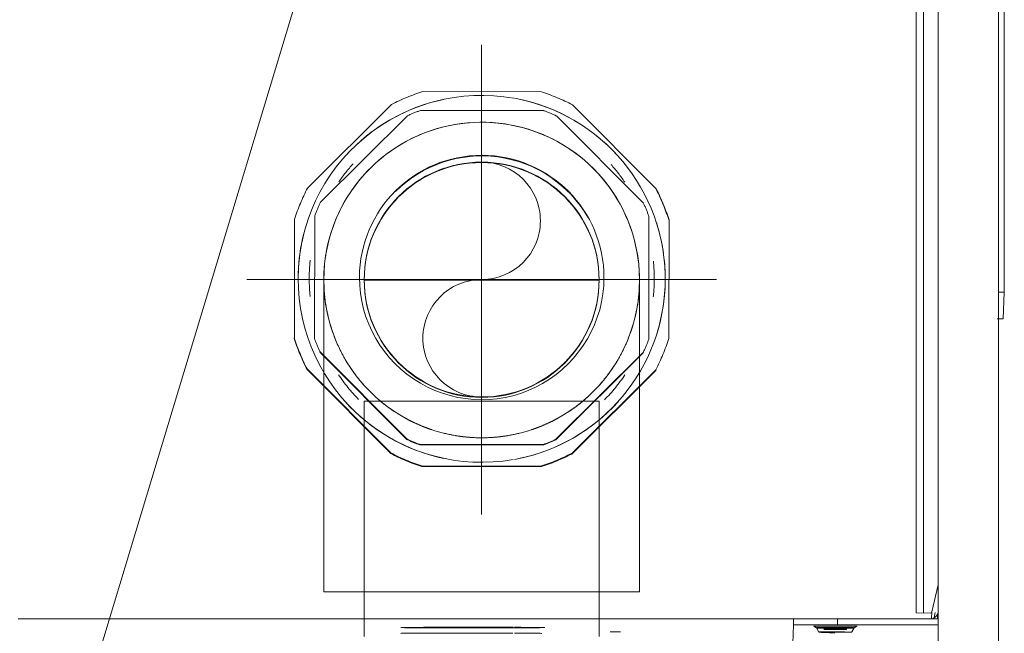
# Model space of a CAD drawing. Header units: millimetres. Extents: x 19580 to 41622, y 4748 to 42776.
# Tile 9 of 56: x 21515 to 21649, y 35870 to 35953. Entities that reach past the tile are written whole.
import ezdxf

# ---------------------------------------------------------------- set-up
doc = ezdxf.new("R2010")
doc.units = ezdxf.units.MM
doc.linetypes.add('ADSK_Осевая', pattern=[700, 500, -100, 0, -100])
doc.linetypes.add('ADSK_Скрыто', pattern=[300, 150, -150])
for name, color, linetype, lineweight in [('A-DETL-____-HDLN', 90, 'ADSK_Скрыто', 9), ('G-XREF-____-OTLN', 8, 'Continuous', 9), ('M-EQPM-___-IDEN', 50, 'Continuous', 20), ('P-PIPE-____-CNTR', 3, 'ADSK_Осевая', 20)]:
    doc.layers.add(name, color=color, linetype=linetype, lineweight=lineweight)

# ---------------------------------------------------------------- blocks, each defined once
blk = doc.blocks.new('City Class FR - City Class F_iam-1558930-В_Этаж 01_Отопление')
at = {"layer": 'A-DETL-____-HDLN'}
blk.add_line((-198.46, -38.42), (-198.46, -38.36), dxfattribs=at)
for start_param, end_param in [(2.792279, 3.138605), (3.150557, 3.490411), (0.002988, 0.348818), (5.933871, 6.274221)]:
    blk.add_ellipse((-195.97, -38.21), major_axis=(1.55, 0), ratio=0.005175, start_param=start_param, end_param=end_param, dxfattribs=at)
at = {"layer": 'G-XREF-____-OTLN'}
for p, q in [((-209.49, -262.24), (-210.12, 26.85)), ((-218.21, -24.17), (-218.08, -84.17)), ((-190.28, -38.77), (-190.16, -36.24)), ((-209.98, -38.84), (-196.28, -38.81)), ((-198.21, -37.82), (-198.53, -38.37)), ((-198.46, -38.42), (-198.46, -38.36)), ((-196.28, -38.81), (-196.28, -39.61)), ((-193.41, -38.36), (-193.73, -37.81)), ((-193.46, -38.35), (-193.46, -38.41)), ((-190.28, -38.77), (-190.28, -39.57)), ((-165.28, -37.75), (-166.72, -37.76)), ((-196.28, -39.61), (-209.98, -39.64)), ((-209.9, -40.41), (-209.87, -39.64)), ((-209.42, -39.8), (-209.57, -40.49)), ((-209.12, -40.59), (-209.08, -39.69)), ((-84.68, -39.36), (-193.86, -39.6)), ((-209.97, -44.28), (-209.12, -40.59)), ((-206.97, -40.43), (-208.93, -40.43)), ((-207.97, -40.43), (-207.52, -248.62)), ((-207.97, -40.43), (-207.52, -248.62)), ((-206.52, -248.62), (-206.97, -40.43)), ((-218.88, -84.17), (-218.72, -80.55)), ((-218.88, -84.17), (-218.5, -261.17)), ((-218.88, -84.17), (-218.5, -261.17)), ((-218.08, -84.17), (-217.7, -261.17))]:
    blk.add_line(p, q, dxfattribs=at)
at = {"layer": 'G-XREF-____-OTLN', "flags": 128}
for points in [[(-198.53, -38.37), (-198.9, -38.61), (-198.92, -38.62)], [(-193.41, -38.36), (-193.04, -38.6), (-193.02, -38.6)]]:
    blk.add_lwpolyline(points, dxfattribs=at)
at = {"layer": 'G-XREF-____-OTLN'}
for centre, major_axis, ratio, start_param, end_param in [((-146.39, -37.52), (9.62, 0.02), 0.005175, 3.145864, 4.053235), ((-146.39, -37.52), (9.62, 0.02), 0.005175, 4.083822, 6.278927), ((-195.97, -38.61), (2.99, 0.01), 0.005175, 1.570548, 4.712141), ((-195.97, -38.36), (2.56, 0.01), 0.005175, 1.570548, 3.138605), ((-195.97, -38.36), (2.56, 0.01), 0.005175, 3.141345, 4.712141), ((-195.96, -38.36), (2.5, 0.01), 0.005175, 0, 3.141345), ((-195.96, -38.41), (2.5, 0.01), 0.005175, 3.141593, 6.282937), ((-195.97, -37.81), (2.24, 0), 0.005175, 0.002988, 3.138605), ((-195.97, -37.81), (2.24, 0), 0.005175, 3.150557, 6.274221), ((-195.97, -38.21), (1.55, 0), 0.005175, 0.002988, 3.138605), ((-195.97, -38.21), (1.55, 0), 0.005175, 3.150557, 6.274221), ((-195.95, -38.15), (1.55, 0), 0.005175, 0, 3.141345), ((-195.95, -38.15), (1.55, 0), 0.005175, 3.141593, 6.282937), ((-196.28, -38.78), (6, 0.01), 0.005175, 4.712141, 6.282937), ((-195.97, -38.36), (2.56, 0.01), 0.005175, 0.002988, 1.570548), ((-195.97, -38.36), (2.56, 0.01), 0.005175, 4.712141, 6.282937), ((-195.97, -38.61), (2.99, 0.01), 0.005175, 6.282937, 7.853734), ((-195.97, -38.61), (2.99, 0.01), 0.005175, 4.712141, 6.282937), ((-195.92, -37.73), (1.87, 0), 0.005175, 0.002988, 1.570548), ((-195.92, -37.73), (1.87, 0), 0.005175, 4.712141, 6.282937), ((-146.38, -38.32), (10, 0.02), 0.005175, 2.827185, 3.141345), ((-146.38, -38.32), (10, 0.02), 0.005175, 3.145848, 3.455504), ((-146.42, -38.31), (9.62, 0.02), 0.005175, 0.314673, 3.141345), ((-146.42, -38.31), (9.62, 0.02), 0.005175, 3.145864, 4.058819), ((-146.42, -38.31), (9.62, 0.02), 0.005175, 4.083822, 6.278927), ((-208.93, -40.63), (-0.999, 0.046), 0.999987, 4.776266, 6.104173), ((-196.28, -39.58), (6, 0.01), 0.005175, 4.712141, 6.282937), ((-208.93, -40.63), (-0.2, 0.009), 0.999987, 4.760269, 6.104173), ((-217.92, -80.55), (0.8, 0.002), 0.005175, 1.570548, 3.141345), ((-218.08, -84.17), (0.8, 0.002), 0.005175, 3.141593, 4.712141)]:
    blk.add_ellipse(centre, major_axis=major_axis, ratio=ratio, start_param=start_param, end_param=end_param, dxfattribs=at)
blk = doc.blocks.new('City Class FR - City Class 25 FR-1559149-В_Этаж 01_Отопление')
blk.add_blockref('City Class FR - City Class F_iam-1558930-В_Этаж 01_Отопление', (0, 0))
blk = doc.blocks.new('ADSK_Полипропилен_Муфта с накидной гайкой - 32 x 1_-V29-В_Этаж 01_Отопление')
at = {"layer": 'A-DETL-____-HDLN', "color": 1}
for p, q in [((21586.23, 35943.64), (21570.07, 35943.68)), ((21565.83, 35941.93), (21554.38, 35930.53)), ((21601.87, 35930.42), (21590.46, 35941.88)), ((21568, 35940.4), (21556.1, 35928.55)), ((21586.55, 35941.09), (21569.76, 35941.12)), ((21600.15, 35928.46), (21588.3, 35940.36)), ((21555.37, 35926.8), (21555.34, 35910.01)), ((21600.84, 35909.91), (21600.87, 35926.7)), ((21552.61, 35926.29), (21552.58, 35910.13)), ((21603.58, 35910.02), (21603.61, 35926.18)), ((21553.12, 35919.37), (21553.12, 35919.35)), ((21603.07, 35916.96), (21603.07, 35916.97)), ((21567.9, 35896.27), (21556.05, 35908.17)), ((21556.06, 35908.25), (21567.91, 35896.35)), ((21600.1, 35908.07), (21588.2, 35896.23)), ((21588.21, 35896.31), (21600.11, 35908.16)), ((21554.32, 35905.89), (21565.73, 35894.44)), ((21565.72, 35894.35), (21554.32, 35905.81)), ((21590.36, 35894.39), (21601.81, 35905.79)), ((21601.81, 35905.7), (21590.36, 35894.3)), ((21601.81, 35905.79), (21601.81, 35905.7)), ((21565.73, 35894.44), (21565.72, 35894.35)), ((21586.45, 35895.5), (21569.65, 35895.54)), ((21569.66, 35895.62), (21586.45, 35895.59)), ((21590.36, 35894.3), (21590.36, 35894.39)), ((21586.12, 35892.56), (21569.95, 35892.59)), ((21569.96, 35892.68), (21586.12, 35892.64)), ((21586.12, 35892.64), (21586.12, 35892.56))]:
    blk.add_line(p, q, dxfattribs=at)
for centre, major_axis, start_param, end_param in [((21578.09, 35918.17), (-24.97, 1.2), 4.583563, 6.328892), ((21578.09, 35918.16), (-26.72, 1.28), 5.065008, 5.236582), ((21578.09, 35918.17), (-24.97, 1.2), 3.1873, 4.581184), ((21578.09, 35918.16), (-26.72, 1.28), 4.27961, 4.451184), ((21578.09, 35918.16), (-24.97, 1.2), 4.969368, 5.594515), ((21578.09, 35918.16), (-24.97, 1.2), 3.921852, 4.546781), ((21578.1, 35918.35), (-24.22, 1.16), 5.111661, 5.189929), ((21578.1, 35918.35), (-24.22, 1.16), 4.326263, 4.404531), ((21578.1, 35918.35), (-16.63, 0.8), 3.1873, 6.328892), ((21578.1, 35918.27), (-16.63, 0.8), 3.710899, 5.543494), ((21578.1, 35918.2), (-23.47, 1.12), 5.601668, 5.734655), ((21578.1, 35918.2), (-23.47, 1.12), 3.782479, 3.911793), ((21578.09, 35918.16), (-26.72, 1.28), 5.850406, 6.02198), ((21578.09, 35918.07), (-26.72, 1.28), 3.494212, 3.665786), ((21578.09, 35918.16), (-26.72, 1.28), 3.494212, 3.665786), ((21578.1, 35918.35), (-24.22, 1.16), 5.897059, 5.975328), ((21578.1, 35918.35), (-24.22, 1.16), 3.540865, 3.619133), ((21578.09, 35918.16), (-24.97, 1.2), 3.1873, 3.50134), ((21578.09, 35918.16), (-24.97, 1.2), 6.067093, 6.328892), ((21578.1, 35918.2), (-23.47, 1.12), 6.222917, 6.328893), ((21578.1, 35918.2), (-23.47, 1.12), 3.1873, 3.29132), ((21578.09, 35918.17), (-24.97, 1.2), 0.045707, 1.791036), ((21578.1, 35918.2), (-23.47, 1.12), 0.045707, 0.151682), ((21578.1, 35918.35), (-16.63, 0.8), 0.045707, 3.1873), ((21578.09, 35918.17), (-24.97, 1.2), 1.797983, 3.1873), ((21578.1, 35918.2), (-23.47, 1.12), 3.08328, 3.1873), ((21578.09, 35918.16), (-24.97, 1.2), 2.872427, 3.1873), ((21578.09, 35918.07), (-26.72, 1.28), 0.352619, 0.524193), ((21578.09, 35918.16), (-26.72, 1.28), 0.352619, 0.524193), ((21578.1, 35918.35), (-24.22, 1.16), 0.399272, 0.47754), ((21578.1, 35918.35), (-24.22, 1.16), 2.755467, 2.833735), ((21578.09, 35918.16), (-26.72, 1.28), 2.708814, 2.880388), ((21578.1, 35918.2), (-23.47, 1.12), 0.638611, 0.823551), ((21578.1, 35918.2), (-23.47, 1.12), 2.410229, 2.598207), ((21578.09, 35918.16), (-24.97, 1.2), 0.77641, 1.409738), ((21578.09, 35918.16), (-24.97, 1.2), 1.823311, 2.456422), ((21578.1, 35918.27), (-24.22, 1.16), 1.18467, 1.262939), ((21578.1, 35918.35), (-24.22, 1.16), 1.18467, 1.262939), ((21578.1, 35918.35), (-24.22, 1.16), 1.970068, 2.048337), ((21578.1, 35918.27), (-24.22, 1.16), 1.970068, 2.048337), ((21578.09, 35918.16), (-26.72, 1.28), 1.138017, 1.309591), ((21578.09, 35918.07), (-26.72, 1.28), 1.138017, 1.309591), ((21578.09, 35918.16), (-26.72, 1.28), 1.923416, 2.09499), ((21578.09, 35918.07), (-26.72, 1.28), 1.923416, 2.09499)]:
    blk.add_ellipse(centre, major_axis=major_axis, ratio=0.999987, start_param=start_param, end_param=end_param, dxfattribs=at)
blk = doc.blocks.new('ADSK_Полипропилен_Отвод - Универсальный-V30-В_Этаж 01_Отопление')
at = {"layer": 'A-DETL-____-HDLN', "color": 1}
for p, q in [((21556.59, 35918.01), (21556.59, 35875.51)), ((21594.09, 35918.01), (21562.09, 35918.01)), ((21599.59, 35875.51), (21599.59, 35918.01)), ((21556.59, 35875.51), (21578.09, 35875.51)), ((21578.09, 35875.51), (21599.59, 35875.51))]:
    blk.add_line(p, q, dxfattribs=at)
at = {"layer": 'A-DETL-____-HDLN', "color": 1, "flags": 128}
blk.add_lwpolyline([(21556.59, 35918.01), (21556.6, 35918.87), (21556.66, 35919.72), (21556.74, 35920.58), (21556.86, 35921.43), (21557.02, 35922.28), (21557.2, 35923.12), (21557.42, 35923.95), (21557.68, 35924.77), (21557.97, 35925.58), (21558.28, 35926.38), (21558.63, 35927.16), (21559.02, 35927.93), (21559.43, 35928.69), (21559.87, 35929.43), (21560.34, 35930.15), (21560.84, 35930.85), (21561.37, 35931.53), (21561.92, 35932.18), (21562.5, 35932.82), (21563.11, 35933.43), (21563.74, 35934.02), (21564.39, 35934.58), (21565.06, 35935.11), (21565.76, 35935.62), (21566.47, 35936.1), (21567.2, 35936.55), (21567.95, 35936.97), (21568.72, 35937.36), (21569.5, 35937.72), (21570.3, 35938.05), (21571.1, 35938.34), (21571.92, 35938.6), (21572.75, 35938.83), (21573.59, 35939.03), (21574.43, 35939.19), (21575.28, 35939.32), (21576.14, 35939.42), (21577, 35939.48), (21577.85, 35939.5), (21578.71, 35939.5), (21579.57, 35939.45), (21580.43, 35939.38), (21581.28, 35939.27), (21582.13, 35939.12), (21582.97, 35938.94), (21583.81, 35938.73), (21584.63, 35938.49), (21585.44, 35938.21), (21586.25, 35937.9), (21587.03, 35937.56), (21587.81, 35937.18), (21588.57, 35936.78), (21589.31, 35936.34), (21590.03, 35935.88), (21590.74, 35935.39), (21591.42, 35934.87), (21592.09, 35934.32), (21592.73, 35933.75), (21593.35, 35933.15), (21593.94, 35932.53), (21594.51, 35931.88), (21595.05, 35931.22), (21595.57, 35930.53), (21596.05, 35929.82), (21596.51, 35929.09), (21596.94, 35928.34), (21597.34, 35927.58), (21597.7, 35926.8), (21598.04, 35926.01), (21598.34, 35925.21), (21598.62, 35924.39), (21598.86, 35923.57), (21599.06, 35922.73), (21599.23, 35921.89), (21599.37, 35921.04), (21599.48, 35920.19), (21599.55, 35919.33), (21599.58, 35918.47)], dxfattribs=at)
at = {"layer": 'A-DETL-____-HDLN', "color": 1}
for radius, start, end in [(21.5, 90, 270), (21.5, 270, 90), (16, 0, 180), (16, 180, 0)]:
    blk.add_arc((21578.09, 35918.01), radius, start, end, dxfattribs=at)
for points, knots in [([(21556.59, 35918.01), (21556.59, 35916.8), (21556.73, 35915.14), (21557.06, 35913.5), (21557.16, 35913.06)], [0, 0, 0, 0, 0.125, 0.1713587, 0.1713587, 0.1713587, 0.1713587]), ([(21599.01, 35913.06), (21599.12, 35913.5), (21599.45, 35915.14), (21599.59, 35916.8), (21599.59, 35918.01)], [0.8286413, 0.8286413, 0.8286413, 0.8286413, 0.875, 1, 1, 1, 1]), ([(21557.47, 35911.91), (21557.58, 35911.55), (21557.88, 35910.6), (21558.5, 35909.08), (21559.37, 35907.37), (21560.24, 35905.99), (21561.02, 35904.92), (21561.66, 35904.13), (21562.11, 35903.61), (21562.35, 35903.36)], [0.2119064, 0.2119064, 0.2119064, 0.2119064, 0.25, 0.3125, 0.375, 0.4375, 0.46875, 0.5, 0.53125, 0.53125, 0.53125, 0.53125]), ([(21593.83, 35903.36), (21594.06, 35903.61), (21594.52, 35904.13), (21595.15, 35904.92), (21595.94, 35905.99), (21596.81, 35907.37), (21597.68, 35909.08), (21598.29, 35910.6), (21598.6, 35911.55), (21598.7, 35911.91)], [0.46875, 0.46875, 0.46875, 0.46875, 0.5, 0.53125, 0.5625, 0.625, 0.6875, 0.75, 0.7880936, 0.7880936, 0.7880936, 0.7880936]), ([(21563.48, 35902.23), (21563.6, 35902.12), (21563.99, 35901.77), (21564.67, 35901.19), (21565.51, 35900.56), (21566.08, 35900.17), (21566.34, 35900)], [0.5790668, 0.5790668, 0.5790668, 0.5790668, 0.59375, 0.625, 0.65625, 0.6828927, 0.6828927, 0.6828927, 0.6828927]), ([(21589.83, 35900), (21590.1, 35900.17), (21590.67, 35900.56), (21591.5, 35901.19), (21592.18, 35901.77), (21592.57, 35902.12), (21592.69, 35902.23)], [0.3171073, 0.3171073, 0.3171073, 0.3171073, 0.34375, 0.375, 0.40625, 0.4209332, 0.4209332, 0.4209332, 0.4209332]), ([(21567.8, 35899.13), (21568.02, 35899.01), (21568.6, 35898.71), (21569.55, 35898.26), (21570.5, 35897.88), (21571.09, 35897.68), (21571.3, 35897.61)], [0.72926112, 0.72926112, 0.72926112, 0.72926112, 0.75, 0.78125, 0.8125, 0.82922996, 0.82922996, 0.82922996, 0.82922996]), ([(21584.88, 35897.61), (21585.09, 35897.68), (21585.68, 35897.88), (21586.62, 35898.26), (21587.58, 35898.71), (21588.15, 35899.01), (21588.38, 35899.13)], [0.17077004, 0.17077004, 0.17077004, 0.17077004, 0.1875, 0.21875, 0.25, 0.27073888, 0.27073888, 0.27073888, 0.27073888])]:
    blk.add_open_spline(points, degree=3, knots=knots, dxfattribs=at)
for points in [[(21573.04, 35897.11), (21573.84, 35896.91), (21575.5, 35896.61), (21577.22, 35896.51), (21578.09, 35896.51)], [(21578.09, 35896.51), (21578.96, 35896.51), (21580.68, 35896.61), (21582.33, 35896.91), (21583.14, 35897.11)]]:
    blk.add_open_spline(points, degree=3, dxfattribs=at)

msp = doc.modelspace()

# ---------------------------------------------------------------- linework, layer by layer
at = {"layer": 'A-DETL-____-HDLN', "color": 1}
for p, q in [((21562.09, 35901.51), (21562.09, 35869.44)), ((21594.09, 35901.51), (21562.09, 35901.51)), ((21594.09, 35869.45), (21594.09, 35901.51))]:
    msp.add_line(p, q, dxfattribs=at)
for centre, radius, start, end in [((21578.09, 35918.07), 16, 0, 180), ((21578.09, 35926.07), 8, 270, 90), ((21578.09, 35918.07), 16, 180, 0), ((21578.09, 35910.07), 8, 90, 270)]:
    msp.add_arc(centre, radius, start, end, dxfattribs=at)
at = {"layer": 'M-EQPM-___-IDEN'}
msp.add_line((21584.26, 36060.44), (21188.45, 34747.75), dxfattribs=at)
at = {"layer": 'P-PIPE-____-CNTR', "color": 10}
for p, q in [((21578.09, 35886.07), (21578.09, 35950.07)), ((21546.09, 35918.07), (21610.09, 35918.07))]:
    msp.add_line(p, q, dxfattribs=at)

# ---------------------------------------------------------------- block references
at = {"layer": 'A-DETL-____-HDLN', "rotation": 179.8755786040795}
msp.add_blockref('City Class FR - City Class 25 FR-1559149-В_Этаж 01_Отопление', (21430.21, 35832.66), dxfattribs=at)
at = {"layer": 'A-DETL-____-HDLN', "color": 1}
for name in ['ADSK_Полипропилен_Муфта с накидной гайкой - 32 x 1_-V29-В_Этаж 01_Отопление', 'ADSK_Полипропилен_Отвод - Универсальный-V30-В_Этаж 01_Отопление']:
    msp.add_blockref(name, (0, 0), dxfattribs=at)

doc.saveas('drawing.dxf')
